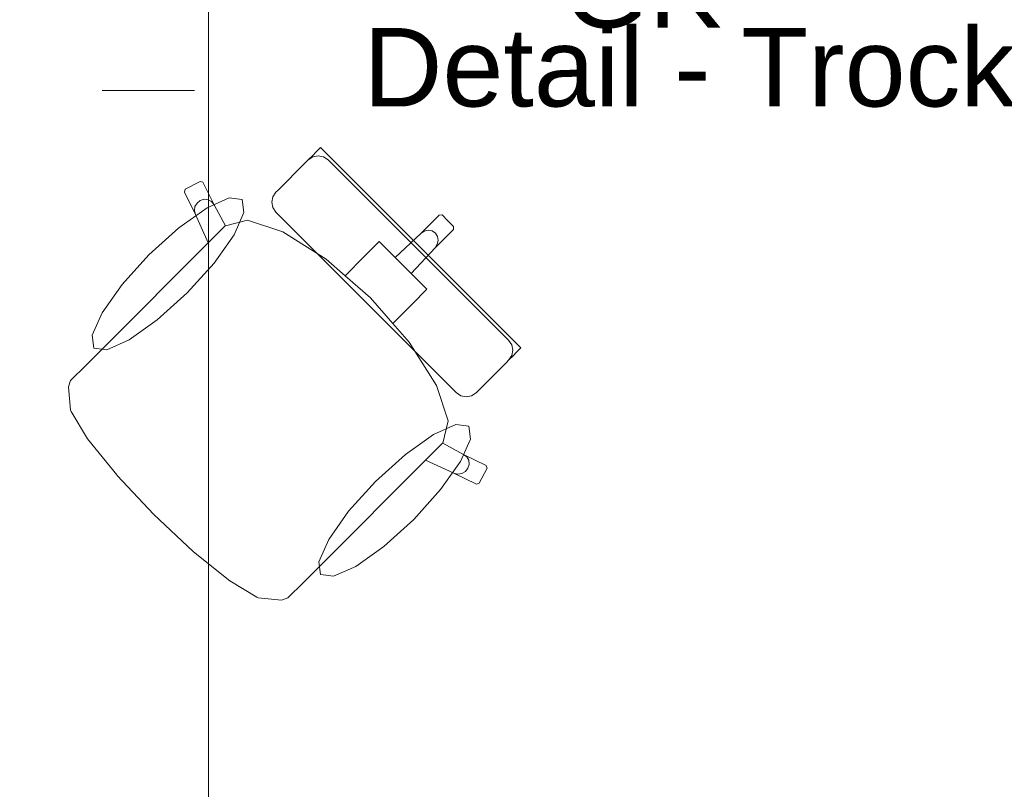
# Model space of a CAD drawing. Header units: metres. Extents: x -4 to 100, y -11 to 17.
# Tile 83 of 256: x 0.831 to 1.897, y 11.534 to 12.367. Entities that reach past the tile are written whole.
import ezdxf

# ---------------------------------------------------------------- set-up
doc = ezdxf.new("R2010")
doc.units = ezdxf.units.M
doc.header["$MEASUREMENT"] = 0
doc.linetypes.add('Strichlinie eng', pattern=[0.115, 0.075, -0.04])
for name, color, linetype in [('152 - Bemaßung_ Beschriftung.Ausbau', 7, 'Continuous'), ('208 - Marker.Detail', 7, 'Continuous'), ('Neubau_152 - Bemaßung_ Beschriftung.Ausbau', 7, 'Continuous'), ('Neubau_701 - Einrichtung.Möbel', 7, 'Continuous')]:
    doc.layers.add(name, color=color, linetype=linetype)
doc.styles.add('ERSTELLTER_STIL_2', font='txt')
doc.dimstyles.new('ERSTELLTER_STIL__3', dxfattribs={"dimtxt": 0.1, "dimasz": 0.0532, "dimexe": 0.18, "dimexo": 0.0625, "dimgap": 0, "dimtad": 1, "dimzin": 0, "dimdsep": 46, "dimtxsty": 'ERSTELLTER_STIL_2', "dimblk": 'ARROWHEAD_2', "dimblk1": 'ARROWHEAD_2', "dimblk2": 'ARROWHEAD_2', "dimcen": 0.09, "dimse1": 1, "dimse2": 1, "dimclrd": 7, "dimclre": 7, "dimclrt": 7, "dimazin": 0, "dimtfac": 1, "dimtdec": 4, "dimtmove": 0, "dimatfit": 3, "dimfxl": 1, "dimtolj": 1, "dimtzin": 0, "dimarcsym": 0})
doc.dimstyles.new('ERSTELLTER_STIL__5', dxfattribs={"dimtxt": 0.1, "dimasz": 0.0532, "dimexe": 0.18, "dimexo": 0.0625, "dimgap": 0, "dimtad": 1, "dimtih": 1, "dimtoh": 1, "dimzin": 0, "dimdsep": 46, "dimtxsty": 'ERSTELLTER_STIL_2', "dimblk": 'ARROWHEAD_2', "dimblk1": 'ARROWHEAD_2', "dimblk2": 'ARROWHEAD_2', "dimcen": 0.09, "dimse1": 1, "dimse2": 1, "dimclrd": 7, "dimclre": 7, "dimclrt": 7, "dimazin": 0, "dimtfac": 1, "dimtdec": 4, "dimtmove": 0, "dimatfit": 3, "dimfxl": 1, "dimtolj": 1, "dimtzin": 0, "dimarcsym": 0})

# ---------------------------------------------------------------- blocks, each defined once
blk = doc.blocks.new('*D318')
at = {"layer": '152 - Bemaßung_ Beschriftung.Ausbau', "color": 7, "linetype": 'Continuous', "lineweight": 5}
for p, q in [((0.225, 15.3025), (0.225, 15.4075)), ((0.2452, 15.39), (0.2048, 15.32)), ((4.0652, 15.39), (4.0248, 15.32)), ((-0.015, 15.355), (0.225, 15.355)), ((0.225, 15.355), (4.045, 15.355))]:
    blk.add_line(p, q, dxfattribs=at)
at = {"layer": '152 - Bemaßung_ Beschriftung.Ausbau', "color": 7, "lineweight": 5, "char_height": 0.1, "attachment_point": 7, "style": 'ERSTELLTER_STIL_2'}
for s, insert in [('\\A1;{\\pql;\\fArial|b0|i0|c0|p38;3,82}', (1.9261, 15.375)), ('\\A1;{\\pql;\\fArial|b0|i0|c0|p38;15}', (3.873, 15.375))]:
    blk.add_mtext(s, dxfattribs=dict(at, insert=insert))
blk = doc.blocks.new('ARROWHEAD_2')
at = {"color": 0, "linetype": 'Continuous', "lineweight": 0}
for p, q in [((-0.378, -0.655), (0.378, 0.655)), ((0, 0), (-1, 0))]:
    blk.add_line(p, q, dxfattribs=at)
blk = doc.blocks.new('*D319')
at = {"layer": '152 - Bemaßung_ Beschriftung.Ausbau', "color": 7, "linetype": 'Continuous', "lineweight": 5}
for p, q in [((4.045, 15.3025), (4.045, 15.4075)), ((4.0652, 15.39), (4.0248, 15.32)), ((4.2152, 15.39), (4.1748, 15.32)), ((0.225, 15.355), (4.045, 15.355)), ((4.045, 15.355), (4.195, 15.355))]:
    blk.add_line(p, q, dxfattribs=at)
blk = doc.blocks.new('*D424')
at = {"layer": '152 - Bemaßung_ Beschriftung.Ausbau', "color": 7, "linetype": 'Continuous', "lineweight": 5}
for p, q in [((-1.71, 13.4752), (-1.64, 13.4348)), ((-1.675, 8.2275), (-1.675, 13.455)), ((-1.71, 8.2477), (-1.64, 8.2073)), ((-1.6225, 8.2275), (-1.7275, 8.2275)), ((-1.675, 8.0775), (-1.675, 8.2275))]:
    blk.add_line(p, q, dxfattribs=at)
at = {"layer": '152 - Bemaßung_ Beschriftung.Ausbau', "color": 7, "lineweight": 5, "insert": (-1.6756, 10.6581), "char_height": 0.1, "attachment_point": 7, "rotation": 90, "style": 'ERSTELLTER_STIL_2'}
blk.add_mtext('\\A1;{\\pql;\\fArial|b0|i0|c0|p38;5,22\\fArial|b0|i0|c0|p38;\\A1{\\H.66x;\\S75^  ;}}', dxfattribs=at)

msp = doc.modelspace()

# ---------------------------------------------------------------- linework, layer by layer
at = {"layer": 'Neubau_701 - Einrichtung.Möbel', "color": 1, "linetype": 'Strichlinie eng', "lineweight": 5}
for p, q in [((1.02, 12.69), (1.02, 12.29)), ((1.02, 12.29), (0.235, 12.29))]:
    msp.add_line(p, q, dxfattribs=at)
at = {"layer": 'Neubau_701 - Einrichtung.Möbel', "color": 1, "linetype": 'Continuous', "lineweight": 5}
for p, q in [((1.151, 12.2229), (1.1563, 12.2282)), ((1.1563, 12.2282), (1.2648, 12.1197)), ((1.1431, 12.215), (1.1486, 12.2205)), ((1.1481, 12.2183), (1.1431, 12.215)), ((1.1539, 12.2194), (1.1481, 12.2183)), ((1.1486, 12.2205), (1.151, 12.2229)), ((1.1597, 12.2182), (1.1539, 12.2194)), ((1.1647, 12.2149), (1.1597, 12.2182)), ((1.1335, 12.2054), (1.1406, 12.2125)), ((1.1406, 12.2125), (1.1431, 12.215)), ((1.2623, 12.1173), (1.1647, 12.2149)), ((1.1161, 12.188), (1.1335, 12.2054)), ((1.0099, 12.1831), (1.0261, 12.1916)), ((1.0261, 12.1916), (1.029, 12.1907)), ((1.029, 12.1907), (1.0411, 12.1663)), ((1.1103, 12.1822), (1.1161, 12.188)), ((1.0089, 12.1801), (1.0099, 12.1831)), ((1.0209, 12.1558), (1.0089, 12.1801)), ((1.1035, 12.169), (1.1046, 12.1749)), ((1.1046, 12.1749), (1.1079, 12.1798)), ((1.1079, 12.1798), (1.1103, 12.1822)), ((1.0198, 12.16), (1.0204, 12.1643)), ((1.0204, 12.1643), (1.0226, 12.1681)), ((1.0226, 12.1681), (1.0261, 12.1709)), ((1.0261, 12.1709), (1.0303, 12.1722)), ((1.0303, 12.1722), (1.0347, 12.1718)), ((1.0347, 12.1718), (1.0384, 12.1697)), ((1.0384, 12.1697), (1.0411, 12.1663)), ((1.0411, 12.1663), (1.0534, 12.1436)), ((1.1047, 12.1632), (1.1035, 12.169)), ((1.0209, 12.1558), (1.0198, 12.16)), ((1.0347, 12.1251), (1.0209, 12.1558)), ((1.108, 12.1582), (1.1047, 12.1632)), ((1.2056, 12.0606), (1.108, 12.1582)), ((1.2648, 12.1353), (1.2847, 12.1552)), ((1.2847, 12.1552), (1.2879, 12.1553)), ((1.2879, 12.1553), (1.2941, 12.1491)), ((1.0532, 12.1435), (1.0347, 12.1251)), ((1.0532, 12.1435), (1.0534, 12.1436)), ((1.0534, 12.1436), (1.0773, 12.1497)), ((1.0773, 12.1497), (1.1156, 12.137)), ((1.3003, 12.1429), (1.2941, 12.1491)), ((1.3002, 12.1397), (1.3003, 12.1429)), ((1.1156, 12.137), (1.1624, 12.1074)), ((1.237, 12.1093), (1.2648, 12.1353)), ((1.2648, 12.1353), (1.2685, 12.1378)), ((1.2685, 12.1378), (1.2728, 12.1388)), ((1.2728, 12.1388), (1.2771, 12.138)), ((1.2771, 12.138), (1.2807, 12.1356)), ((1.2803, 12.1198), (1.3002, 12.1397)), ((1.283, 12.1321), (1.2807, 12.1356)), ((1.2838, 12.1278), (1.283, 12.1321)), ((0.922, 12.0123), (1.0347, 12.1251)), ((1.2037, 12.1104), (1.2199, 12.1265)), ((1.2199, 12.1265), (1.237, 12.1093)), ((1.2803, 12.1198), (1.2828, 12.1235)), ((1.2828, 12.1235), (1.2838, 12.1278)), ((1.1829, 12.0895), (1.2037, 12.1104)), ((1.2544, 12.092), (1.2803, 12.1198)), ((1.2623, 12.1173), (1.3599, 12.0197)), ((1.3732, 12.0113), (1.2648, 12.1197)), ((1.1624, 12.1074), (1.1829, 12.0895)), ((1.237, 12.1093), (1.2457, 12.1007)), ((1.2544, 12.092), (1.2457, 12.1007)), ((1.1829, 12.0895), (1.2104, 12.0654)), ((1.2715, 12.0749), (1.2544, 12.092)), ((1.2554, 12.0587), (1.2715, 12.0749)), ((1.2056, 12.0606), (1.3032, 11.963)), ((1.2345, 12.0378), (1.2104, 12.0654)), ((1.2345, 12.0378), (1.2554, 12.0587)), ((1.2524, 12.0174), (1.2345, 12.0378)), ((1.282, 11.9706), (1.2524, 12.0174)), ((1.3599, 12.0197), (1.3633, 12.0147)), ((1.3633, 12.0147), (1.3645, 12.0089)), ((0.9025, 11.9928), (0.922, 12.0123)), ((1.36, 11.9981), (1.3655, 12.0036)), ((1.3645, 12.0089), (1.3633, 12.003)), ((1.3655, 12.0036), (1.3679, 12.006)), ((1.3679, 12.006), (1.3732, 12.0113)), ((0.8858, 11.9761), (0.9025, 11.9928)), ((1.3504, 11.9885), (1.3576, 11.9956)), ((1.3576, 11.9956), (1.36, 11.9981)), ((1.3633, 12.003), (1.36, 11.9981)), ((1.333, 11.9711), (1.3504, 11.9885)), ((0.8835, 11.9691), (0.8858, 11.9761)), ((0.8858, 11.9439), (0.8835, 11.9691)), ((1.2947, 11.9323), (1.282, 11.9706)), ((1.3032, 11.963), (1.3082, 11.9596)), ((1.3199, 11.9596), (1.3248, 11.9629)), ((1.3248, 11.9629), (1.3273, 11.9653)), ((1.3273, 11.9653), (1.333, 11.9711)), ((1.3082, 11.9596), (1.314, 11.9585)), ((1.314, 11.9585), (1.3199, 11.9596)), ((0.8864, 11.9424), (0.8858, 11.9439)), ((0.9042, 11.913), (0.8864, 11.9424)), ((1.2886, 11.9084), (1.2947, 11.9323)), ((0.9357, 11.8739), (0.9042, 11.913)), ((1.2885, 11.9082), (1.2701, 11.8897)), ((1.2885, 11.9082), (1.2886, 11.9084)), ((1.3113, 11.896), (1.2886, 11.9084)), ((1.1573, 11.7769), (1.2701, 11.8897)), ((1.2701, 11.8897), (1.3008, 11.8759)), ((1.3147, 11.8934), (1.3113, 11.896)), ((1.3357, 11.884), (1.3113, 11.896)), ((1.3168, 11.8897), (1.3147, 11.8934)), ((1.3172, 11.8853), (1.3168, 11.8897)), ((1.3008, 11.8759), (1.305, 11.8748)), ((1.3008, 11.8759), (1.3251, 11.8639)), ((1.3093, 11.8754), (1.3132, 11.8776)), ((1.3132, 11.8776), (1.3159, 11.8811)), ((1.3159, 11.8811), (1.3172, 11.8853)), ((1.3281, 11.8649), (1.3366, 11.881)), ((1.3366, 11.881), (1.3357, 11.884)), ((0.9362, 11.8733), (0.9357, 11.8739)), ((0.9759, 11.8309), (0.9362, 11.8733)), ((1.305, 11.8748), (1.3093, 11.8754)), ((1.3251, 11.8639), (1.3281, 11.8649)), ((0.9759, 11.8309), (1.0183, 11.7911)), ((1.0183, 11.7911), (1.0189, 11.7907)), ((1.0189, 11.7907), (1.058, 11.7592)), ((1.1378, 11.7575), (1.1573, 11.7769)), ((1.058, 11.7592), (1.0874, 11.7414)), ((1.1211, 11.7407), (1.1378, 11.7575)), ((1.0874, 11.7414), (1.089, 11.7408)), ((1.089, 11.7408), (1.1141, 11.7384)), ((1.1141, 11.7384), (1.1211, 11.7407))]:
    msp.add_line(p, q, dxfattribs=at)
at = {"layer": 'Neubau_701 - Einrichtung.Möbel', "color": 1, "linetype": 'Continuous', "lineweight": 5, "flags": 128}
for points in [[(0.235, 10.69), (0.235, 12.69), (1.035, 12.69), (1.035, 11.49), (2.435, 11.49), (2.435, 10.69)], [(0.9706, 12.1122), (1.0029, 12.1414), (1.0335, 12.163), (1.0576, 12.1737), (1.0716, 12.1719), (1.0734, 12.1579), (1.0627, 12.1338), (1.0411, 12.1032), (1.0119, 12.0709), (0.9796, 12.0417), (0.9491, 12.0201), (0.9249, 12.0094), (0.9109, 12.0112), (0.9091, 12.0252), (0.9198, 12.0494), (0.9414, 12.0799)], [(1.2573, 11.8256), (1.2864, 11.8579), (1.308, 11.8885), (1.3188, 11.9126), (1.317, 11.9266), (1.3029, 11.9284), (1.2788, 11.9177), (1.2483, 11.8961), (1.2159, 11.8669), (1.1868, 11.8346), (1.1652, 11.804), (1.1544, 11.7799), (1.1562, 11.7659), (1.1703, 11.7641), (1.1944, 11.7748), (1.2249, 11.7964)]]:
    msp.add_lwpolyline(points, close=True, dxfattribs=at)

# ---------------------------------------------------------------- texts
at = {"layer": '208 - Marker.Detail', "color": 30, "lineweight": 25, "true_color": 0xff6e00, "insert": (1.2026, 12.3577), "char_height": 0.085, "attachment_point": 1, "style": 'ERSTELLTER_STIL_2'}
msp.add_mtext('\\A1;{\\pql;\\fArial|b0|i0|c0|p38;Detail - Trockenbau Stütze Achse 1}', dxfattribs=at)
at = {"layer": 'Neubau_152 - Bemaßung_ Beschriftung.Ausbau', "color": 1, "linetype": 'Continuous', "lineweight": 13, "insert": (1.4191, 12.5753), "char_height": 0.085, "attachment_point": 1, "line_spacing_factor": 0.933036, "style": 'ERSTELLTER_STIL_2'}
msp.add_mtext('\\A1;{\\pql;\\fArial|b0|i0|c0|p38;Verkl.U\\fArial|b0|i0|c0|p38;Z\\P\\pql;\\fArial|b0|i0|c0|p38;GK}', dxfattribs=at)

# ---------------------------------------------------------------- dimensions: what is measured, and where the dimension line sits
at = {"layer": '152 - Bemaßung_ Beschriftung.Ausbau', "color": 7, "linetype": 'Continuous', "lineweight": 5}
for base, p1, p2, picture, middle in [((4.045, 15.355), (0.225, 13.455), (4.045, 10.6087), '*D318', (2.056, 15.425)), ((4.195, 15.355), (4.045, 10.6087), (4.195, 10.6087), '*D319', (3.9492, 15.425))]:
    dim = msp.add_linear_dim(base=base, p1=p1, p2=p2, angle=0, dimstyle='ERSTELLTER_STIL__5', dxfattribs=at)
    dim.commit()
    dim.dimension.update_dxf_attribs({"geometry": picture, "text_midpoint": middle, "dimtype": 160})
dim = msp.add_linear_dim(base=(-1.675, 13.455), p1=(5.7662, 8.2275), p2=(0.225, 13.455), angle=90, dimstyle='ERSTELLTER_STIL__3', dxfattribs=at)
dim.commit()
dim.dimension.update_dxf_attribs({"geometry": '*D424', "text_midpoint": (-1.745, 10.9612), "dimtype": 160, "text_rotation": 90})

doc.saveas('drawing.dxf')
